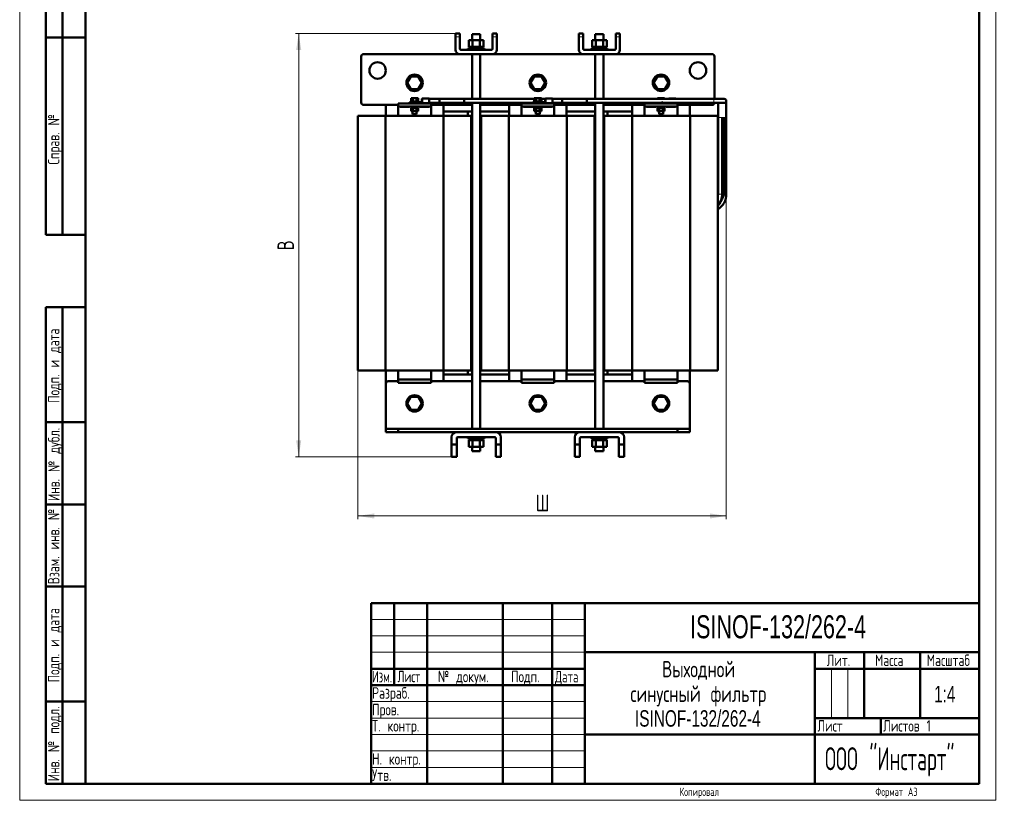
# Model space of a CAD drawing. Header units: millimetres. Extents: x 0 to 1198, y 0 to 1680.
# Tile 1 of 2: x 0 to 1198, y 0 to 950. Entities that reach past the tile are written whole.
import ezdxf

# ---------------------------------------------------------------- set-up
doc = ezdxf.new("R2010")
doc.units = ezdxf.units.MM
doc.header["$LTSCALE"] = 4
doc.linetypes.add('SLD-Сплошная', pattern=[0])
doc.styles.add('SLDTEXTSTYLE0', font='TXT', dxfattribs={"width": 0.7})
doc.styles.add('SLDTEXTSTYLE1', font='TXT', dxfattribs={"width": 0.7, "bigfont": 'bigfont'})
doc.styles.add('SLDTEXTSTYLE2', font='TXT', dxfattribs={"width": 0.705079, "bigfont": 'bigfont'})
doc.styles.add('SLDTEXTSTYLE3', font='TXT', dxfattribs={"width": 0.648852, "bigfont": 'bigfont'})
doc.styles.add('SLDTEXTSTYLE4', font='TXT', dxfattribs={"width": 0.632021, "bigfont": 'bigfont'})
doc.styles.add('SLDTEXTSTYLE5', font='TXT', dxfattribs={"width": 0.625377, "bigfont": 'bigfont'})
doc.styles.add('SLDTEXTSTYLE6', font='TXT', dxfattribs={"width": 0.583291, "bigfont": 'bigfont'})
doc.dimstyles.new('SLDDIMSTYLE0', dxfattribs={"dimtxt": 20, "dimasz": 20, "dimexe": 0, "dimexo": 0.0625, "dimgap": 5, "dimtad": 2, "dimdec": 1, "dimrnd": 1e-09, "dimzin": 12, "dimdsep": 46, "dimtxsty": 'SLDTEXTSTYLE0', "dimsah": 1, "dimcen": 0.09, "dimadec": 0, "dimazin": 3, "dimtfac": 1, "dimtdec": 3, "dimtofl": 0, "dimtmove": 0, "dimatfit": 3, "dimfxl": 0, "dimfrac": 2, "dimtolj": 1, "dimtzin": 12, "dimarcsym": 0})

# ---------------------------------------------------------------- blocks, each defined once
blk = doc.blocks.new('SW_NOTE_0')
at = {"color": 0, "linetype": 'Continuous', "lineweight": 0, "char_height": 20, "attachment_point": 2}
for s, insert, style in [('Выходной', (46.3, 25.7), 'SLDTEXTSTYLE1'), ('синусный фильтр', (45.9, -4.3), 'SLDTEXTSTYLE1'), ('ISINOF-132/262-4', (45.3, -34.3), 'SLDTEXTSTYLE0')]:
    blk.add_mtext(s, dxfattribs=dict(at, insert=insert, style=style))
blk = doc.blocks.new('_D')
at = {"color": 7, "linetype": 'SLD-Сплошная', "lineweight": 0}
for p, q in [((860.1, 737.5), (860.1, 341.9)), ((411.6, 522.8), (411.6, 341.9)), ((860.1, 345.9), (411.6, 345.9))]:
    blk.add_line(p, q, dxfattribs=at)
at = {"color": 7, "linetype": 'SLD-Сплошная', "lineweight": 18}
for points in [[(411.6, 345.9), (431.6, 342.8), (431.6, 349)], [(860.1, 345.9), (840.1, 349), (840.1, 342.8)]]:
    blk.add_solid(points, dxfattribs=at)
at = {"color": 7, "linetype": 'SLD-Сплошная', "lineweight": 18, "insert": (628, 371.7), "char_height": 20, "attachment_point": 1, "style": 'SLDTEXTSTYLE1'}
blk.add_mtext('Ш', dxfattribs=at)
blk = doc.blocks.new('_D_1')
at = {"color": 7, "linetype": 'SLD-Сплошная', "lineweight": 0}
for p, q in [((530.6, 932.8), (335.6, 932.8)), ((339.6, 417.9), (339.6, 932.8)), ((525.6, 417.9), (335.6, 417.9))]:
    blk.add_line(p, q, dxfattribs=at)
at = {"color": 7, "linetype": 'SLD-Сплошная', "lineweight": 18}
for points in [[(339.6, 932.8), (336.5, 912.8), (342.7, 912.8)], [(339.6, 417.9), (342.7, 437.9), (336.5, 437.9)]]:
    blk.add_solid(points, dxfattribs=at)
at = {"color": 7, "linetype": 'SLD-Сплошная', "lineweight": 18, "insert": (313.8, 668.9), "char_height": 20, "attachment_point": 1, "rotation": 90, "style": 'SLDTEXTSTYLE1'}
blk.add_mtext('В', dxfattribs=at)

msp = doc.modelspace()

# ---------------------------------------------------------------- linework, layer by layer
at = {"color": 7, "linetype": 'SLD-Сплошная', "lineweight": 18}
for p, q in [((0, 1680), (0, 0)), ((1188, 1680), (1188, 0)), ((428, 220), (688, 220)), ((428, 200), (688, 200)), ((428, 180), (688, 180)), ((988, 160), (988, 100)), ((1008, 160), (1008, 100)), ((428, 120), (688, 120)), ((428, 100), (688, 100)), ((428, 80), (688, 80)), ((428, 60), (688, 60)), ((428, 40), (688, 40)), ((0, 0), (1188, 0))]:
    msp.add_line(p, q, dxfattribs=at)
at = {"color": 7, "linetype": 'SLD-Сплошная', "lineweight": 50}
for p, q in [((80, 1660), (80, 20)), ((80, 1660), (80, 20)), ((1168, 20), (1168, 1660)), ((32, 688), (32, 1168)), ((32, 688), (32, 1168)), ((52, 688), (52, 1168)), ((52, 688), (52, 1168)), ((32, 928), (80, 928)), ((80, 928), (32, 928)), ((535.87, 932.8), (530.66, 932.8)), ((530.66, 928.63), (530.66, 932.8)), ((530.66, 928.63), (530.66, 913.05)), ((535.87, 928.63), (535.87, 932.8)), ((535.87, 914.09), (535.87, 928.63)), ((546.66, 916.65), (546.66, 924.65)), ((551.16, 924.65), (546.66, 924.65)), ((550.66, 931.84), (550.66, 924.65)), ((560.66, 931.84), (550.66, 931.84)), ((551.16, 916.65), (551.16, 924.65)), ((560.16, 924.65), (551.16, 924.65)), ((560.16, 924.65), (560.16, 916.65)), ((564.66, 924.65), (560.16, 924.65)), ((560.66, 924.65), (560.66, 931.84)), ((564.66, 916.65), (564.66, 924.65)), ((580.66, 932.8), (575.45, 932.8)), ((575.45, 928.63), (575.45, 932.8)), ((575.45, 928.63), (575.45, 914.09)), ((580.66, 928.63), (580.66, 932.8)), ((580.66, 913.05), (580.66, 928.63)), ((685.87, 932.8), (680.66, 932.8)), ((680.66, 928.63), (680.66, 932.8)), ((680.66, 928.63), (680.66, 913.05)), ((685.87, 928.63), (685.87, 932.8)), ((685.87, 914.09), (685.87, 928.63)), ((696.66, 916.65), (696.66, 924.65)), ((701.16, 924.65), (696.66, 924.65)), ((700.66, 931.84), (700.66, 924.65)), ((710.66, 931.84), (700.66, 931.84)), ((701.16, 916.65), (701.16, 924.65)), ((710.16, 924.65), (701.16, 924.65)), ((710.16, 916.65), (710.16, 924.65)), ((714.66, 924.65), (710.16, 924.65)), ((710.66, 924.65), (710.66, 931.84)), ((714.66, 916.65), (714.66, 924.65)), ((730.66, 932.8), (725.45, 932.8)), ((725.45, 928.63), (725.45, 932.8)), ((725.45, 928.63), (725.45, 914.09)), ((730.66, 928.63), (730.66, 932.8)), ((730.66, 913.05), (730.66, 928.63)), ((574.41, 913.05), (536.91, 913.05)), ((545.66, 914.65), (545.66, 913.05)), ((545.66, 914.65), (565.66, 914.65)), ((545.66, 913.05), (565.66, 913.05)), ((551.16, 916.65), (546.66, 916.65)), ((547.87, 916.65), (547.87, 914.65)), ((550.66, 913.05), (550.66, 913.05)), ((560.16, 916.65), (551.16, 916.65)), ((564.66, 916.65), (560.16, 916.65)), ((560.66, 913.05), (560.66, 913.05)), ((563.46, 914.65), (563.46, 916.65)), ((565.66, 913.05), (565.66, 914.65)), ((724.41, 913.05), (686.91, 913.05)), ((695.66, 914.65), (695.66, 913.05)), ((715.66, 914.65), (695.66, 914.65)), ((695.66, 913.05), (715.66, 913.05)), ((696.66, 916.65), (701.16, 916.65)), ((697.87, 916.65), (697.87, 914.65)), ((700.66, 913.05), (700.66, 913.05)), ((701.16, 916.65), (710.16, 916.65)), ((710.16, 916.65), (714.66, 916.65)), ((710.66, 913.05), (710.66, 913.05)), ((713.46, 914.65), (713.46, 916.65)), ((715.66, 913.05), (715.66, 914.65)), ((415.66, 848.84), (415.66, 904.84)), ((418.66, 907.84), (535.87, 907.84)), ((575.45, 907.84), (535.87, 907.84)), ((550.66, 907.84), (550.66, 853.27)), ((560.66, 853.27), (560.66, 907.84)), ((575.45, 907.84), (685.87, 907.84)), ((725.45, 907.84), (685.87, 907.84)), ((700.66, 907.84), (700.66, 853.27)), ((710.66, 853.27), (710.66, 907.84)), ((725.45, 907.84), (842.66, 907.84)), ((845.66, 904.84), (845.66, 853.27)), ((471.66, 872.84), (476.16, 880.63)), ((476.16, 880.63), (485.16, 880.63)), ((485.16, 880.63), (489.66, 872.84)), ((621.66, 872.84), (626.16, 880.63)), ((626.16, 880.63), (635.16, 880.63)), ((635.16, 880.63), (639.66, 872.84)), ((771.66, 872.84), (776.16, 880.63)), ((776.16, 880.63), (785.16, 880.63)), ((785.16, 880.63), (789.66, 872.84)), ((476.16, 865.04), (471.66, 872.84)), ((485.16, 865.04), (476.16, 865.04)), ((489.66, 872.84), (485.16, 865.04)), ((626.16, 865.04), (621.66, 872.84)), ((635.16, 865.04), (626.16, 865.04)), ((639.66, 872.84), (635.16, 865.04)), ((776.16, 865.04), (771.66, 872.84)), ((785.16, 865.04), (776.16, 865.04)), ((789.66, 872.84), (785.16, 865.04)), ((476.34, 854.08), (476.34, 850.24)), ((478.5, 854.08), (476.34, 854.08)), ((478.5, 850.24), (478.5, 854.08)), ((482.82, 854.08), (478.5, 854.08)), ((482.82, 850.24), (482.82, 854.08)), ((484.98, 854.08), (482.82, 854.08)), ((484.98, 850.24), (484.98, 854.08)), ((489.95, 853.27), (489.66, 853.27)), ((489.66, 853.27), (489.66, 849.31)), ((498.46, 853.74), (489.96, 853.74)), ((498.46, 853.27), (498.46, 853.74)), ((498.46, 853.74), (498.46, 853.26)), ((498.46, 853.74), (498.46, 853.74)), ((510.66, 853.27), (498.46, 853.27)), ((540.66, 853.27), (510.66, 853.27)), ((626.34, 853.27), (540.66, 853.27)), ((626.34, 854.08), (626.34, 850.24)), ((628.5, 854.08), (626.34, 854.08)), ((628.5, 850.24), (628.5, 854.08)), ((632.82, 854.08), (628.5, 854.08)), ((632.82, 850.24), (632.82, 854.08)), ((634.98, 854.08), (632.82, 854.08)), ((634.98, 850.24), (634.98, 854.08)), ((639.66, 853.27), (634.98, 853.27)), ((639.95, 853.27), (639.66, 853.27)), ((639.66, 853.27), (639.66, 849.31)), ((648.46, 853.74), (639.96, 853.74)), ((648.46, 853.74), (648.46, 853.74)), ((648.46, 853.27), (648.46, 853.74)), ((648.46, 853.74), (648.46, 853.26)), ((660.66, 853.27), (648.46, 853.27)), ((690.66, 853.27), (660.66, 853.27)), ((781.84, 853.27), (690.66, 853.27)), ((776.34, 853.27), (731.84, 853.27)), ((776.34, 854.08), (776.34, 853.27)), ((778.5, 854.08), (776.34, 854.08)), ((778.5, 853.27), (778.5, 854.08)), ((782.82, 854.08), (778.5, 854.08)), ((845.11, 853.27), (781.84, 853.27)), ((782.82, 853.27), (782.82, 854.08)), ((784.98, 854.08), (782.82, 854.08)), ((784.98, 853.27), (784.98, 854.08)), ((798.46, 853.74), (789.96, 853.74)), ((798.46, 853.27), (798.46, 853.74)), ((798.46, 853.74), (798.46, 853.27)), ((798.46, 853.74), (798.46, 853.74)), ((855.11, 853.27), (845.11, 853.27)), ((857.61, 853.27), (855.12, 853.27)), ((460.66, 845.84), (418.66, 845.84)), ((445.66, 845.84), (445.66, 832.84)), ((460.66, 847.84), (460.66, 843.84)), ((460.66, 847.84), (500.66, 847.84)), ((460.66, 843.84), (500.66, 843.84)), ((460.66, 842.84), (460.66, 843.84)), ((460.66, 842.84), (460.66, 832.84)), ((474.66, 849.14), (474.66, 848.34)), ((484.98, 849.14), (474.66, 849.14)), ((474.66, 848.34), (484.73, 848.34)), ((475.86, 850.18), (475.86, 849.41)), ((475.86, 850.18), (485.46, 850.18)), ((475.86, 849.41), (485.46, 849.41)), ((475.86, 843.76), (475.86, 842.99)), ((485.46, 843.76), (475.86, 843.76)), ((485.46, 842.99), (475.86, 842.99)), ((478.5, 850.24), (476.34, 850.24)), ((476.34, 842.03), (476.34, 838.19)), ((478.5, 842.03), (476.34, 842.03)), ((476.92, 842.99), (476.92, 842.03)), ((478.26, 849.41), (478.26, 849.14)), ((478.26, 848.34), (478.26, 847.84)), ((478.26, 843.84), (478.26, 843.76)), ((482.82, 850.24), (478.5, 850.24)), ((478.5, 842.03), (478.5, 838.19)), ((482.82, 842.03), (478.5, 842.03)), ((484.98, 850.24), (482.82, 850.24)), ((482.82, 842.03), (482.82, 838.19)), ((484.98, 842.03), (482.82, 842.03)), ((483.06, 849.14), (483.06, 849.41)), ((483.06, 847.84), (483.06, 848.34)), ((483.06, 843.76), (483.06, 843.84)), ((484.4, 842.03), (484.4, 842.99)), ((484.98, 842.03), (484.98, 838.19)), ((485.44, 848.34), (485.68, 848.33)), ((485.44, 848.34), (485.44, 848.34)), ((485.44, 848.34), (485.46, 848.34)), ((485.46, 849.41), (485.46, 850.18)), ((485.46, 842.99), (485.46, 843.76)), ((485.49, 848.34), (485.68, 848.33)), ((489.66, 849.74), (486.25, 849.25)), ((486.57, 848.29), (489.99, 848.14)), ((489.95, 849.14), (486.71, 848.56)), ((489.96, 848.14), (498.46, 848.14)), ((498.46, 848.27), (510.66, 848.27)), ((500.66, 843.84), (500.66, 847.84)), ((550.66, 845.84), (500.66, 845.84)), ((500.66, 843.84), (500.66, 842.84)), ((500.66, 842.84), (500.66, 832.84)), ((510.66, 848.27), (540.66, 848.27)), ((515.66, 832.84), (515.66, 845.84)), ((540.66, 848.27), (628.26, 848.27)), ((550.66, 848.27), (550.66, 451.84)), ((560.66, 451.84), (560.66, 848.27)), ((610.66, 845.84), (560.66, 845.84)), ((595.66, 832.84), (595.66, 845.84)), ((610.66, 847.84), (650.66, 847.84)), ((610.66, 847.84), (610.66, 843.84)), ((610.66, 843.84), (650.66, 843.84)), ((610.66, 842.84), (610.66, 843.84)), ((610.66, 842.84), (610.66, 832.84)), ((624.66, 849.14), (624.66, 848.34)), ((634.98, 849.14), (624.66, 849.14)), ((624.66, 848.34), (634.73, 848.34)), ((625.86, 850.18), (625.86, 849.41)), ((625.86, 850.18), (635.46, 850.18)), ((625.86, 849.41), (635.46, 849.41)), ((625.86, 843.76), (625.86, 842.99)), ((635.46, 843.76), (625.86, 843.76)), ((635.46, 842.99), (625.86, 842.99)), ((628.5, 850.24), (626.34, 850.24)), ((626.34, 842.03), (626.34, 838.19)), ((626.34, 842.03), (628.5, 842.03)), ((628.26, 849.41), (628.26, 849.14)), ((628.26, 848.34), (628.26, 847.84)), ((628.26, 843.84), (628.26, 843.76)), ((628.26, 842.99), (628.26, 842.03)), ((632.82, 850.24), (628.5, 850.24)), ((628.5, 838.19), (628.5, 842.03)), ((628.5, 842.03), (632.82, 842.03)), ((634.98, 850.24), (632.82, 850.24)), ((632.82, 842.03), (632.82, 838.19)), ((632.82, 842.03), (634.98, 842.03)), ((633.06, 849.14), (633.06, 849.41)), ((633.06, 847.84), (633.06, 848.34)), ((633.06, 848.27), (636.98, 848.27)), ((633.06, 843.76), (633.06, 843.84)), ((633.06, 842.03), (633.06, 842.99)), ((634.98, 842.03), (634.98, 838.19)), ((635.44, 848.34), (635.68, 848.33)), ((635.44, 848.34), (635.44, 848.34)), ((635.44, 848.34), (635.46, 848.34)), ((635.46, 849.41), (635.46, 850.18)), ((635.46, 842.99), (635.46, 843.76)), ((635.49, 848.34), (635.68, 848.33)), ((639.66, 849.74), (636.25, 849.25)), ((636.57, 848.29), (639.99, 848.14)), ((639.95, 849.14), (636.71, 848.56)), ((639.96, 848.14), (648.46, 848.14)), ((648.46, 848.27), (660.66, 848.27)), ((650.66, 843.84), (650.66, 847.84)), ((700.66, 845.84), (650.66, 845.84)), ((650.66, 843.84), (650.66, 842.84)), ((650.66, 842.84), (650.66, 832.84)), ((660.66, 848.27), (690.66, 848.27)), ((665.66, 845.84), (665.66, 832.84)), ((690.66, 848.27), (781.84, 848.27)), ((700.66, 848.27), (700.66, 451.84)), ((710.66, 451.84), (710.66, 848.27)), ((760.66, 845.84), (710.66, 845.84)), ((745.66, 845.84), (745.66, 832.84)), ((760.66, 847.84), (760.66, 843.84)), ((760.66, 847.84), (800.66, 847.84)), ((760.66, 843.84), (800.66, 843.84)), ((760.66, 842.84), (760.66, 843.84)), ((760.66, 842.84), (760.66, 832.84)), ((775.86, 843.76), (775.86, 842.99)), ((785.46, 843.76), (775.86, 843.76)), ((785.46, 842.99), (775.86, 842.99)), ((776.34, 842.03), (776.34, 838.19)), ((778.5, 842.03), (776.34, 842.03)), ((776.92, 842.99), (776.92, 842.03)), ((778.26, 848.27), (778.26, 847.84)), ((778.26, 843.84), (778.26, 843.76)), ((778.5, 842.03), (778.5, 838.19)), ((782.82, 842.03), (778.5, 842.03)), ((781.84, 848.27), (845.11, 848.27)), ((782.82, 842.03), (782.82, 838.19)), ((784.98, 842.03), (782.82, 842.03)), ((783.06, 848.27), (786.98, 848.27)), ((783.06, 847.84), (783.06, 848.27)), ((783.06, 843.76), (783.06, 843.84)), ((784.4, 842.03), (784.4, 842.99)), ((784.98, 842.03), (784.98, 838.19)), ((785.46, 842.99), (785.46, 843.76)), ((786.98, 848.27), (789.99, 848.14)), ((789.96, 848.14), (798.46, 848.14)), ((798.46, 848.27), (801.84, 848.27)), ((800.66, 843.84), (800.66, 847.84)), ((842.66, 845.84), (800.66, 845.84)), ((800.66, 843.84), (800.66, 842.84)), ((800.66, 842.84), (800.66, 832.84)), ((801.84, 848.27), (847.61, 848.27)), ((815.66, 832.84), (815.66, 845.84)), ((845.11, 848.27), (855.09, 848.27)), ((847.61, 848.27), (857.61, 848.27)), ((850.11, 848.27), (850.11, 830.77)), ((860.11, 830.77), (860.11, 850.77)), ((411.61, 832.84), (411.61, 522.84)), ((411.61, 832.84), (445.4, 832.84)), ((445.4, 832.84), (445.4, 522.84)), ((445.4, 832.84), (515.92, 832.84)), ((476.34, 838.19), (478.5, 838.19)), ((478.26, 838.19), (478.26, 834.68)), ((478.26, 834.68), (483.06, 834.68)), ((478.5, 838.19), (482.82, 838.19)), ((482.82, 838.19), (484.98, 838.19)), ((483.06, 834.68), (483.06, 838.19)), ((550.66, 837.84), (515.66, 837.84)), ((515.92, 832.84), (515.92, 522.84)), ((515.92, 832.84), (549.72, 832.84)), ((545.66, 837.84), (545.66, 832.84)), ((549.72, 522.84), (549.72, 832.84)), ((595.66, 837.84), (560.66, 837.84)), ((561.61, 832.84), (561.61, 522.84)), ((561.61, 832.84), (595.4, 832.84)), ((595.4, 832.84), (595.4, 522.84)), ((595.4, 832.84), (665.92, 832.84)), ((626.34, 838.19), (628.5, 838.19)), ((628.26, 838.19), (628.26, 834.68)), ((628.26, 834.68), (633.06, 834.68)), ((628.5, 838.19), (632.82, 838.19)), ((632.82, 838.19), (634.98, 838.19)), ((633.06, 834.68), (633.06, 838.19)), ((700.66, 837.84), (665.66, 837.84)), ((665.92, 832.84), (665.92, 522.84)), ((665.92, 832.84), (699.72, 832.84)), ((699.72, 522.84), (699.72, 832.84)), ((745.66, 837.84), (710.66, 837.84)), ((711.61, 832.84), (711.61, 522.84)), ((711.61, 832.84), (745.4, 832.84)), ((715.66, 832.84), (715.66, 837.84)), ((745.4, 832.84), (745.4, 522.84)), ((745.4, 832.84), (815.92, 832.84)), ((776.34, 838.19), (778.5, 838.19)), ((778.26, 838.19), (778.26, 834.68)), ((778.26, 834.68), (783.06, 834.68)), ((778.5, 838.19), (782.82, 838.19)), ((782.82, 838.19), (784.98, 838.19)), ((783.06, 834.68), (783.06, 838.19)), ((815.92, 832.84), (815.92, 522.84)), ((815.92, 832.84), (849.72, 832.84)), ((849.72, 522.84), (849.72, 832.84)), ((850.11, 830.77), (850.11, 737.54)), ((855.11, 737.54), (855.11, 830.77)), ((857.61, 741.87), (857.61, 830.77)), ((860.11, 737.54), (860.11, 830.77)), ((549.72, 784.48), (550.66, 784.48)), ((710.66, 784.48), (711.61, 784.48)), ((550.66, 777.98), (549.72, 777.98)), ((549.72, 767.98), (550.66, 767.98)), ((550.66, 767.48), (549.72, 767.48)), ((711.61, 777.98), (710.66, 777.98)), ((710.66, 767.98), (711.61, 767.98)), ((711.61, 767.48), (710.66, 767.48)), ((549.72, 766.98), (550.66, 766.98)), ((550.66, 757.98), (549.72, 757.98)), ((550.66, 756.98), (549.72, 756.98)), ((710.66, 766.98), (711.61, 766.98)), ((711.61, 757.98), (710.66, 757.98)), ((711.61, 756.98), (710.66, 756.98)), ((550.66, 747.38), (549.66, 747.38)), ((550.66, 749.18), (549.72, 749.18)), ((561.66, 747.38), (560.66, 747.38)), ((700.66, 747.38), (699.68, 747.38)), ((711.61, 749.18), (710.66, 749.18)), ((711.64, 747.38), (710.66, 747.38)), ((549.66, 742.38), (550.66, 742.38)), ((560.66, 742.38), (561.66, 742.38)), ((699.68, 742.38), (700.66, 742.38)), ((710.66, 742.38), (711.64, 742.38)), ((550.66, 724.37), (549.72, 724.37)), ((550.66, 720.1), (549.72, 720.1)), ((561.61, 724.37), (560.66, 724.37)), ((561.61, 720.1), (560.66, 720.1)), ((700.66, 724.37), (699.72, 724.37)), ((700.66, 720.08), (699.72, 720.08)), ((711.61, 724.37), (710.66, 724.37)), ((711.61, 720.07), (710.66, 720.07)), ((549.72, 715.1), (550.66, 715.1)), ((550.66, 714.92), (549.72, 714.92)), ((550.66, 712.4), (549.72, 712.4)), ((550.66, 712.38), (549.72, 712.38)), ((560.66, 715.1), (561.61, 715.1)), ((560.66, 715.04), (561.61, 715.04)), ((561.61, 714.92), (560.66, 714.92)), ((561.61, 712.4), (560.66, 712.4)), ((561.61, 712.38), (560.66, 712.38)), ((699.72, 715.08), (700.66, 715.08)), ((699.72, 715.04), (700.66, 715.04)), ((700.66, 714.92), (699.72, 714.92)), ((700.66, 712.4), (699.72, 712.4)), ((700.66, 712.38), (699.72, 712.38)), ((710.66, 715.07), (711.61, 715.07)), ((710.66, 715.04), (711.61, 715.04)), ((711.61, 714.92), (710.66, 714.92)), ((711.61, 712.4), (710.66, 712.4)), ((711.61, 712.38), (710.66, 712.38)), ((32, 688), (80, 688)), ((32, 20), (32, 600)), ((32, 600), (80, 600)), ((52, 20), (52, 600)), ((550.66, 547.38), (549.72, 547.38)), ((549.72, 547.36), (550.66, 547.36)), ((549.72, 544.84), (550.66, 544.84)), ((561.61, 547.38), (560.66, 547.38)), ((560.66, 547.36), (561.61, 547.36)), ((560.66, 544.84), (561.61, 544.84)), ((700.66, 547.38), (699.72, 547.38)), ((699.72, 547.36), (700.66, 547.36)), ((699.72, 544.84), (700.66, 544.84)), ((711.61, 547.38), (710.66, 547.38)), ((710.66, 547.36), (711.61, 547.36)), ((710.66, 544.84), (711.61, 544.84)), ((411.61, 522.84), (445.4, 522.84)), ((445.4, 522.84), (515.92, 522.84)), ((445.66, 522.84), (445.66, 506.84)), ((460.66, 522.84), (460.66, 512.84)), ((500.66, 522.84), (500.66, 512.84)), ((515.66, 509.84), (515.66, 522.84)), ((515.66, 517.84), (550.66, 517.84)), ((515.92, 522.84), (549.72, 522.84)), ((545.66, 517.84), (545.66, 522.84)), ((560.66, 517.84), (595.66, 517.84)), ((561.61, 522.84), (595.4, 522.84)), ((595.4, 522.84), (665.92, 522.84)), ((595.66, 509.84), (595.66, 522.84)), ((610.66, 522.84), (610.66, 512.84)), ((650.66, 522.84), (650.66, 512.84)), ((665.66, 522.84), (665.66, 509.84)), ((665.66, 517.84), (700.66, 517.84)), ((665.92, 522.84), (699.72, 522.84)), ((710.66, 517.84), (745.66, 517.84)), ((711.61, 522.84), (745.4, 522.84)), ((715.66, 522.84), (715.66, 517.84)), ((745.4, 522.84), (815.92, 522.84)), ((745.66, 522.84), (745.66, 509.84)), ((760.66, 522.84), (760.66, 512.84)), ((800.66, 522.84), (800.66, 512.84)), ((815.66, 506.84), (815.66, 522.84)), ((815.92, 522.84), (849.72, 522.84)), ((445.66, 452.84), (445.66, 506.84)), ((448.66, 509.84), (460.66, 509.84)), ((460.66, 512.84), (460.66, 511.84)), ((460.66, 511.84), (460.66, 507.84)), ((460.66, 511.84), (500.66, 511.84)), ((460.66, 507.84), (500.66, 507.84)), ((500.66, 512.84), (500.66, 511.84)), ((500.66, 507.84), (500.66, 511.84)), ((500.66, 509.84), (550.66, 509.84)), ((560.66, 509.84), (610.66, 509.84)), ((610.66, 512.84), (610.66, 511.84)), ((610.66, 511.84), (650.66, 511.84)), ((610.66, 511.84), (610.66, 507.84)), ((610.66, 507.84), (650.66, 507.84)), ((650.66, 512.84), (650.66, 511.84)), ((650.66, 507.84), (650.66, 511.84)), ((650.66, 509.84), (700.66, 509.84)), ((710.66, 509.84), (760.66, 509.84)), ((760.66, 512.84), (760.66, 511.84)), ((760.66, 511.84), (800.66, 511.84)), ((760.66, 511.84), (760.66, 507.84)), ((760.66, 507.84), (800.66, 507.84)), ((800.66, 512.84), (800.66, 511.84)), ((800.66, 507.84), (800.66, 511.84)), ((800.66, 509.84), (812.66, 509.84)), ((815.66, 452.84), (815.66, 506.84)), ((471.66, 482.84), (476.16, 490.63)), ((476.16, 475.04), (471.66, 482.84)), ((476.16, 490.63), (485.16, 490.63)), ((485.16, 490.63), (489.66, 482.84)), ((489.66, 482.84), (485.16, 475.04)), ((621.66, 482.84), (626.16, 490.63)), ((626.16, 475.04), (621.66, 482.84)), ((626.16, 490.63), (635.16, 490.63)), ((635.16, 490.63), (639.66, 482.84)), ((639.66, 482.84), (635.16, 475.04)), ((771.66, 482.84), (776.16, 490.63)), ((776.16, 475.04), (771.66, 482.84)), ((776.16, 490.63), (785.16, 490.63)), ((785.16, 490.63), (789.66, 482.84)), ((789.66, 482.84), (785.16, 475.04)), ((485.16, 475.04), (476.16, 475.04)), ((635.16, 475.04), (626.16, 475.04)), ((785.16, 475.04), (776.16, 475.04)), ((80, 460), (32, 460)), ((445.66, 451.84), (445.66, 452.84)), ((445.66, 447.84), (445.66, 451.84)), ((460.66, 451.84), (445.66, 451.84)), ((445.66, 447.84), (460.66, 447.84)), ((460.66, 447.84), (460.66, 451.84)), ((460.66, 451.84), (800.66, 451.84)), ((460.66, 447.84), (531.91, 447.84)), ((531.91, 447.84), (579.41, 447.84)), ((579.41, 447.84), (681.91, 447.84)), ((681.91, 447.84), (729.41, 447.84)), ((729.41, 447.84), (800.66, 447.84)), ((800.66, 451.84), (800.66, 447.84)), ((800.66, 451.84), (815.66, 451.84)), ((800.66, 447.84), (815.66, 447.84)), ((815.66, 452.84), (815.66, 451.84)), ((815.66, 447.84), (815.66, 451.84)), ((525.66, 441.59), (525.66, 432.89)), ((525.66, 432.89), (531.91, 432.89)), ((525.66, 432.89), (525.66, 417.89)), ((531.91, 432.89), (531.91, 440.34)), ((531.91, 432.89), (531.91, 417.89)), ((533.16, 441.59), (578.16, 441.59)), ((545.66, 441.54), (545.66, 439.94)), ((565.66, 441.54), (545.66, 441.54)), ((565.66, 439.94), (545.66, 439.94)), ((546.66, 437.94), (546.66, 429.94)), ((551.16, 437.94), (546.66, 437.94)), ((547.87, 439.94), (547.87, 437.94)), ((550.66, 441.59), (550.66, 441.54)), ((551.16, 437.94), (551.16, 429.94)), ((560.16, 437.94), (551.16, 437.94)), ((560.16, 437.94), (560.16, 429.94)), ((564.66, 437.94), (560.16, 437.94)), ((560.66, 441.54), (560.66, 441.59)), ((563.46, 437.94), (563.46, 439.94)), ((564.66, 437.94), (564.66, 429.94)), ((565.66, 439.94), (565.66, 441.54)), ((579.41, 440.34), (579.41, 432.89)), ((579.41, 432.89), (585.66, 432.89)), ((579.41, 432.89), (579.41, 417.89)), ((585.66, 432.89), (585.66, 441.59)), ((585.66, 432.89), (585.66, 417.89)), ((675.66, 441.59), (675.66, 432.89)), ((675.66, 432.89), (681.91, 432.89)), ((675.66, 432.89), (675.66, 417.89)), ((681.91, 432.89), (681.91, 440.34)), ((681.91, 432.89), (681.91, 417.89)), ((683.16, 441.59), (728.16, 441.59)), ((695.66, 441.54), (695.66, 439.94)), ((715.66, 441.54), (695.66, 441.54)), ((715.66, 439.94), (695.66, 439.94)), ((696.66, 437.94), (696.66, 429.94)), ((701.16, 437.94), (696.66, 437.94)), ((697.87, 439.94), (697.87, 437.94)), ((700.66, 441.59), (700.66, 441.54)), ((701.16, 437.94), (701.16, 429.94)), ((710.16, 437.94), (701.16, 437.94)), ((710.16, 437.94), (710.16, 429.94)), ((714.66, 437.94), (710.16, 437.94)), ((710.66, 441.54), (710.66, 441.59)), ((713.46, 437.94), (713.46, 439.94)), ((714.66, 437.94), (714.66, 429.94)), ((715.66, 439.94), (715.66, 441.54)), ((729.41, 440.34), (729.41, 432.89)), ((729.41, 432.89), (735.66, 432.89)), ((729.41, 432.89), (729.41, 417.89)), ((735.66, 432.89), (735.66, 441.59)), ((735.66, 432.89), (735.66, 417.89)), ((546.66, 429.94), (551.16, 429.94)), ((550.66, 429.94), (550.66, 424.84)), ((550.66, 424.84), (560.66, 424.84)), ((551.16, 429.94), (560.16, 429.94)), ((560.16, 429.94), (564.66, 429.94)), ((560.66, 424.84), (560.66, 429.94)), ((696.66, 429.94), (701.16, 429.94)), ((700.66, 429.94), (700.66, 424.84)), ((700.66, 424.84), (710.66, 424.84)), ((701.16, 429.94), (710.16, 429.94)), ((710.16, 429.94), (714.66, 429.94)), ((710.66, 424.84), (710.66, 429.94)), ((525.66, 417.89), (531.91, 417.89)), ((579.41, 417.89), (585.66, 417.89)), ((675.66, 417.89), (681.91, 417.89)), ((729.41, 417.89), (735.66, 417.89)), ((80, 360), (32, 360)), ((80, 260), (32, 260)), ((428, 240), (1168, 240)), ((428, 240), (428, 20)), ((456, 140), (456, 240)), ((496, 240), (496, 20)), ((588, 240), (588, 20)), ((648, 240), (648, 20)), ((688, 240), (688, 20)), ((688, 180), (1168, 180)), ((968, 180), (968, 20)), ((1028, 180), (1028, 100)), ((1096, 180), (1096, 100)), ((428, 160), (688, 160)), ((968, 160), (1168, 160)), ((428, 140), (688, 140)), ((32, 120), (80, 120)), ((968, 100), (1168, 100)), ((1048, 100), (1048, 80)), ((688, 80), (1168, 80)), ((32, 20), (80, 20)), ((80, 20), (1168, 20))]:
    msp.add_line(p, q, dxfattribs=at)
at = {"color": 8, "linetype": 'SLD-Сплошная', "lineweight": 18}
for p, q in [((535.09, 928.63), (531.44, 928.63)), ((579.88, 928.63), (576.23, 928.63)), ((685.09, 928.63), (681.44, 928.63)), ((729.88, 928.63), (726.23, 928.63)), ((845.11, 853.27), (845.11, 848.27)), ((474.48, 842.84), (463.1, 842.84)), ((484.74, 848.38), (484.96, 849.09)), ((486.49, 848.52), (485.63, 848.37)), ((486.28, 849.19), (486.43, 848.95)), ((498.22, 842.84), (486.84, 842.84)), ((625.62, 842.84), (613.3, 842.84)), ((634.74, 848.38), (634.96, 849.09)), ((636.49, 848.52), (635.63, 848.37)), ((648.02, 842.84), (635.7, 842.84)), ((636.28, 849.19), (636.43, 848.95)), ((774.48, 842.84), (763.1, 842.84)), ((798.22, 842.84), (786.84, 842.84)), ((850.11, 830.77), (855.11, 830.77)), ((855.11, 830.77), (857.61, 830.77)), ((857.61, 830.77), (860.11, 830.77)), ((550.66, 746.38), (549.66, 746.38)), ((550.66, 743.38), (549.66, 743.38)), ((561.66, 746.38), (560.66, 746.38)), ((561.66, 743.38), (560.66, 743.38)), ((700.66, 746.38), (699.68, 746.38)), ((700.66, 743.38), (699.68, 743.38)), ((711.64, 746.38), (710.66, 746.38)), ((711.64, 743.38), (710.66, 743.38)), ((850.11, 737.54), (855.11, 737.54)), ((855.11, 741.87), (857.61, 741.87)), ((857.19, 737.54), (860.11, 737.54)), ((549.66, 549.38), (550.66, 549.38)), ((560.66, 549.38), (561.66, 549.38)), ((699.66, 549.38), (700.66, 549.38)), ((710.66, 549.38), (711.66, 549.38)), ((466.66, 512.84), (494.66, 512.84)), ((616.66, 512.84), (644.66, 512.84)), ((766.66, 512.84), (794.66, 512.84)), ((461.41, 452.84), (534.91, 452.84)), ((581.66, 452.84), (679.66, 452.84)), ((726.41, 452.84), (799.91, 452.84))]:
    msp.add_line(p, q, dxfattribs=at)
at = {"color": 7, "linetype": 'SLD-Сплошная', "lineweight": 50, "flags": 128}
for points in [[(498.46, 848.27), (498.46, 848.18), (498.46, 848.18), (498.45, 848.55), (498.45, 849.23), (498.45, 850.13), (498.45, 851.14), (498.45, 852.13), (498.45, 852.95), (498.46, 853.51), (498.46, 853.74), (498.46, 853.74)], [(498.46, 853.74), (498.47, 853.51), (498.47, 853.27)], [(648.46, 848.27), (648.46, 848.18), (648.46, 848.18), (648.45, 848.55), (648.45, 849.23), (648.45, 850.13), (648.45, 851.14), (648.45, 852.13), (648.45, 852.95), (648.46, 853.51), (648.46, 853.74), (648.46, 853.74)], [(648.46, 853.74), (648.47, 853.51), (648.47, 853.27)], [(789.96, 853.74), (789.96, 853.6), (789.95, 853.27)], [(798.45, 853.27), (798.46, 853.51), (798.46, 853.74)], [(798.46, 853.74), (798.47, 853.51), (798.47, 853.27)], [(798.46, 848.27), (798.46, 848.18), (798.46, 848.18), (798.46, 848.27)], [(850.11, 737.54), (849.93, 735.05), (849.72, 733.85)]]:
    msp.add_lwpolyline(points, dxfattribs=at)
at = {"color": 7, "linetype": 'SLD-Сплошная', "lineweight": 50}
for centre in [(435.66, 887.84), (825.66, 887.84), (480.66, 872.84), (630.66, 872.84), (780.66, 872.84), (480.66, 482.84), (630.66, 482.84), (780.66, 482.84)]:
    msp.add_circle(centre, 10, dxfattribs=at)
for centre, radius, start, end in [((535.87, 913.05), 5.21, 180, 270), ((536.91, 914.09), 1.04, 180, 270), ((574.41, 914.09), 1.04, 270, 0), ((575.45, 913.05), 5.21, 270, 0), ((685.87, 913.05), 5.21, 180, 270), ((686.91, 914.09), 1.04, 180, 270), ((724.41, 914.09), 1.04, 270, 0), ((725.45, 913.05), 5.21, 270, 0), ((418.66, 904.84), 3, 90, 180), ((842.66, 904.84), 3, 0, 90), ((774.53, 850.84), 284.58, 179.41792, 180.34367), ((924.53, 850.84), 284.58, 179.41792, 180.34367), ((857.61, 850.77), 2.5, 270, 90), ((418.66, 848.84), 3, 180, 270), ((842.66, 848.84), 3, 270, 349.09518), ((832.61, 737.54), 22.5, 319.26933, 0), ((837.61, 737.54), 22.5, 302.38209, 0), ((835.11, 741.87), 22.5, 323.62063, 0), ((448.66, 506.84), 3, 90, 180), ((812.66, 506.84), 3, 0, 90), ((531.91, 441.59), 6.25, 90, 180), ((579.41, 441.59), 6.25, 0, 90), ((681.91, 441.59), 6.25, 90, 180), ((729.41, 441.59), 6.25, 0, 90), ((533.16, 440.34), 1.25, 90, 180), ((578.16, 440.34), 1.25, 0, 90), ((683.16, 440.34), 1.25, 90, 180), ((728.16, 440.34), 1.25, 0, 90)]:
    msp.add_arc(centre, radius, start, end, dxfattribs=at)
for centre, start_param, end_param in [((510.66, 850.77), 3.1415927, 6.2831853), ((540.66, 850.77), 3.1415927, 6.2831853), ((660.66, 850.77), 0, 1.5707963), ((690.66, 850.77), 0, 1.5707963), ((660.66, 850.77), 1.5707963, 3.1415927), ((690.66, 850.77), 1.5707963, 3.1415927)]:
    msp.add_ellipse(centre, major_axis=(0, 2.5), ratio=0.0990195, start_param=start_param, end_param=end_param, dxfattribs=at)
at = {"color": 8, "linetype": 'SLD-Сплошная', "lineweight": 18}
for points, knots in [([(781.84, 853.2), (781.84, 853.17), (781.84, 853.1), (781.84, 852.75), (781.84, 852.54)], [0, 0, 0, 0, 0.3810221, 1, 1, 1, 1]), ([(781.84, 850.4), (781.84, 850.2), (781.84, 849.67), (781.84, 849.26), (781.84, 849)], [0, 0, 0, 0, 0.3810191, 1, 1, 1, 1])]:
    msp.add_open_spline(points, degree=3, knots=knots, dxfattribs=at)
at = {"color": 7, "linetype": 'SLD-Сплошная', "lineweight": 50}
for points in [[(484.73, 848.34), (484.95, 848.34), (485.19, 848.34), (485.44, 848.34)], [(484.98, 849.14), (485.12, 849.14), (485.28, 849.14), (485.44, 849.14)], [(485.44, 849.14), (485.69, 849.17), (485.96, 849.21), (486.24, 849.25)], [(486.67, 848.56), (486.24, 848.48), (485.82, 848.41), (485.44, 848.34)], [(486.24, 849.25), (486.24, 849.25), (486.25, 849.25), (486.25, 849.25)], [(486.71, 848.56), (486.7, 848.56), (486.69, 848.56), (486.67, 848.56)], [(634.73, 848.34), (634.95, 848.34), (635.19, 848.34), (635.44, 848.34)], [(634.98, 849.14), (635.12, 849.14), (635.28, 849.14), (635.44, 849.14)], [(635.44, 849.14), (635.69, 849.17), (635.96, 849.21), (636.24, 849.25)], [(636.67, 848.56), (636.24, 848.48), (635.82, 848.41), (635.44, 848.34)], [(636.24, 849.25), (636.24, 849.25), (636.25, 849.25), (636.25, 849.25)], [(636.71, 848.56), (636.7, 848.56), (636.69, 848.56), (636.67, 848.56)]]:
    msp.add_open_spline(points, degree=3, dxfattribs=at)
for points, knots in [([(489.96, 848.14), (489.96, 848.15), (489.96, 848.18), (489.96, 848.38), (489.95, 848.69), (489.95, 848.99), (489.95, 849.14)], [0, 0, 0, 0, 0.24982482, 0.49988321, 0.74994161, 1, 1, 1, 1]), ([(639.96, 848.14), (639.96, 848.15), (639.96, 848.18), (639.96, 848.38), (639.95, 848.69), (639.95, 848.99), (639.95, 849.14)], [0, 0, 0, 0, 0.2498248, 0.4998832, 0.7499416, 1, 1, 1, 1])]:
    msp.add_open_spline(points, degree=3, knots=knots, dxfattribs=at)

# ---------------------------------------------------------------- block references
at = {"color": 7, "linetype": 'Continuous', "lineweight": 0}
msp.add_blockref('SW_NOTE_0', (780.11, 143.9), dxfattribs=at)

# ---------------------------------------------------------------- texts
at = {"color": 7, "linetype": 'Continuous', "lineweight": 0, "char_height": 14, "attachment_point": 2, "rotation": 90, "style": 'SLDTEXTSTYLE1'}
for s, insert in [('Справ. №', (34.41, 804.04)), ('Подп. и дата', (34.41, 528.7)), ('Инв. № дубл.', (34.65, 408.54)), ('Взам. инв. №', (34.41, 308.81)), ('Подп. и дата', (34.41, 188.7)), ('Инв. № подл.', (34.41, 68.71))]:
    msp.add_mtext(s, dxfattribs=dict(at, insert=insert))
at = {"color": 7, "linetype": 'Continuous', "lineweight": 0}
for s, insert, char_height, attachment_point, style in [('ISINOF-132/262-4', (923.13, 225.11), 28, 2, 'SLDTEXTSTYLE0'), ('Лит.', (996.63, 177.35), 14, 2, 'SLDTEXTSTYLE1'), ('Масса', (1058.44, 177.35), 14, 2, 'SLDTEXTSTYLE1'), ('Масштаб', (1130.38, 177.35), 14, 2, 'SLDTEXTSTYLE2'), ('Изм.', (441.09, 157.35), 14, 2, 'SLDTEXTSTYLE5'), ('Лист', (473.82, 157.59), 14, 2, 'SLDTEXTSTYLE4'), ('№ докум.', (539.95, 157.59), 14, 2, 'SLDTEXTSTYLE1'), ('Подп.', (615.51, 157.59), 14, 2, 'SLDTEXTSTYLE1'), ('Дата', (665.87, 157.35), 14, 2, 'SLDTEXTSTYLE3'), ('Разраб.', (429, 137.59), 14, 1, 'SLDTEXTSTYLE1'), ('1:4', (1125.96, 139.15), 20, 2, 'SLDTEXTSTYLE0'), ('Пров.', (429, 117.35), 14, 1, 'SLDTEXTSTYLE1'), ('Т. контр.', (429, 97.59), 14, 1, 'SLDTEXTSTYLE1'), ('Лист', (971, 97.59), 14, 1, 'SLDTEXTSTYLE1'), ('Листов 1', (1051, 97.59), 14, 1, 'SLDTEXTSTYLE1'), ('ООО "Инстарт"', (1059.07, 64.56), 28, 2, 'SLDTEXTSTYLE6'), ('Н. контр.', (429, 57.35), 14, 1, 'SLDTEXTSTYLE1'), ('Утв.', (429, 37.59), 14, 1, 'SLDTEXTSTYLE1'), ('Копировал', (827.22, 15.29), 10, 2, 'SLDTEXTSTYLE1'), ('Формат А3', (1067.24, 15.29), 10, 2, 'SLDTEXTSTYLE1')]:
    msp.add_mtext(s, dxfattribs=dict(at, insert=insert, char_height=char_height, attachment_point=attachment_point, style=style))

# ---------------------------------------------------------------- dimensions: what is measured, and where the dimension line sits
at = {"color": 7, "linetype": 'SLD-Сплошная', "lineweight": 18}
dim = msp.add_linear_dim(base=(339.61, 932.8), p1=(525.66, 417.89), p2=(530.66, 932.8), angle=90, text='В', dimstyle='SLDDIMSTYLE0', dxfattribs=at)
dim.commit()
dim.dimension.update_dxf_attribs({"geometry": '_D_1', "text_midpoint": (339.61, 675.34), "dimtype": 160})
dim = msp.add_linear_dim(base=(411.61, 345.89), p1=(860.11, 737.54), p2=(411.61, 522.84), text='Ш', dimstyle='SLDDIMSTYLE0', dxfattribs=at)
dim.commit()
dim.dimension.update_dxf_attribs({"geometry": '_D', "text_midpoint": (635.86, 345.89), "dimtype": 160})

doc.saveas('drawing.dxf')
